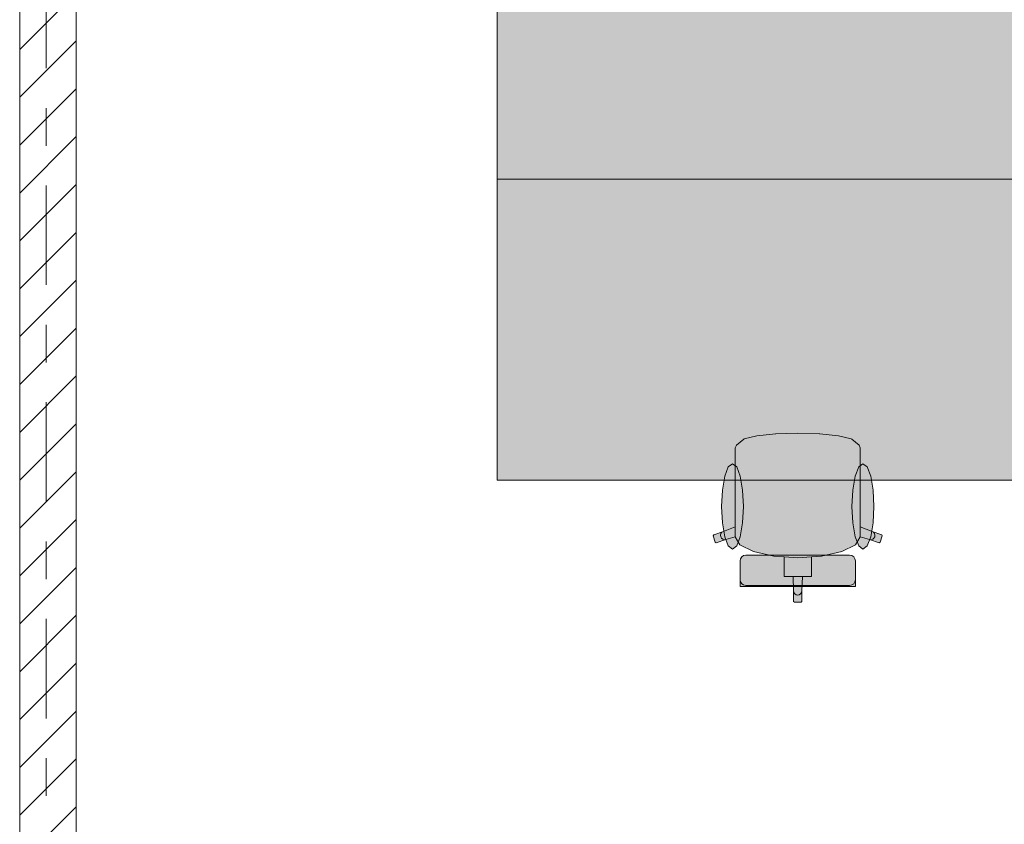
# Model space of a CAD drawing. Header units: metres. Extents: x -3.6 to 84.5, y -11 to 16.8.
# Tile 119 of 161: x 29.3 to 31.9, y 1.2 to 3.4. Entities that reach past the tile are written whole.
import ezdxf

# ---------------------------------------------------------------- set-up
doc = ezdxf.new("R2010")
doc.units = ezdxf.units.M
doc.header["$MEASUREMENT"] = 0
doc.linetypes.add('Strichlinie doppelt', pattern=[0.546806, 0.264583, -0.105833, 0.070556, -0.105833])
doc.linetypes.add('Wipeout_Contour', pattern=[1, 0, -1])
for name, color, linetype in [('451 - Universal.Achsen Raster', 7, 'Continuous'), ('605 - Struktur.Wand Innen', 7, 'Continuous'), ('701 - Einrichtung.Möbel', 7, 'Continuous')]:
    doc.layers.add(name, color=color, linetype=linetype)

msp = doc.modelspace()

# ---------------------------------------------------------------- hatches: boundary and pattern name
at = {"layer": '701 - Einrichtung.Möbel', "linetype": 'Continuous', "lineweight": 0, "true_color": 0x3a3a3a}
for points in [[(30.53, 2.95), (32.13, 2.95), (32.13, 3.75), (30.53, 3.75)], [(30.53, 2.95), (30.53, 2.15), (32.13, 2.15), (32.13, 2.95)], [(31.1636, 2.1849), (31.1636, 2.0254), (31.1321, 2.0134), (31.1064, 2.0047), (31.105, 2.0018), (31.1104, 1.9845), (31.1132, 1.983), (31.1389, 1.9917), (31.1637, 1.9991), (31.1763, 1.9778), (31.2123, 1.9597), (31.2663, 1.9476), (31.2935, 1.9458), (31.2935, 1.9163), (31.2935, 1.8934), (31.3177, 1.8934), (31.319, 1.8554), (31.319, 1.8273), (31.3212, 1.825), (31.33, 1.825), (31.33, 2.275), (31.2719, 2.2731), (31.2711, 2.273), (31.2212, 2.2676), (31.1879, 2.2594), (31.1863, 2.2587), (31.1669, 2.2426), (31.1636, 2.236), (31.1636, 2.2124)], [(31.4964, 2.1849), (31.4964, 2.2124), (31.4964, 2.236), (31.4931, 2.2426), (31.4737, 2.2587), (31.4721, 2.2594), (31.4388, 2.2676), (31.3889, 2.273), (31.3881, 2.2731), (31.33, 2.275), (31.33, 1.825), (31.3388, 1.825), (31.341, 1.8273), (31.341, 1.8554), (31.3423, 1.8934), (31.3665, 1.8934), (31.3665, 1.9163), (31.3665, 1.9458), (31.3937, 1.9476), (31.4477, 1.9597), (31.4837, 1.9778), (31.4963, 1.9991), (31.5211, 1.9917), (31.5468, 1.983), (31.5496, 1.9845), (31.555, 2.0018), (31.5536, 2.0047), (31.5279, 2.0134), (31.4964, 2.0254)], [(31.1273, 2.0798), (31.1295, 2.0363), (31.1359, 1.9994), (31.1453, 1.9748), (31.1565, 1.9661), (31.1677, 1.9748), (31.1772, 1.9994), (31.1835, 2.0363), (31.1857, 2.0798), (31.1835, 2.1233), (31.1772, 2.1601), (31.1677, 2.1848), (31.1565, 2.1934), (31.1453, 2.1848), (31.1359, 2.1601), (31.1295, 2.1233)], [(31.5327, 2.0798), (31.5305, 2.1233), (31.5241, 2.1601), (31.5147, 2.1848), (31.5035, 2.1934), (31.4923, 2.1848), (31.4828, 2.1601), (31.4765, 2.1233), (31.4743, 2.0798), (31.4765, 2.0363), (31.4828, 1.9994), (31.4923, 1.9748), (31.5035, 1.9661), (31.5147, 1.9748), (31.5241, 1.9994), (31.5305, 2.0363)], [(31.192, 1.9501), (31.1861, 1.949), (31.1811, 1.9457), (31.1778, 1.9407), (31.1766, 1.9349), (31.1766, 1.9315), (31.1766, 1.9233), (31.1766, 1.8987), (31.1766, 1.8886), (31.1766, 1.8851), (31.1766, 1.8773), (31.1766, 1.8739), (31.1766, 1.8665), (31.33, 1.8665), (31.33, 1.9501)], [(31.468, 1.9501), (31.33, 1.9501), (31.33, 1.8665), (31.4834, 1.8665), (31.4834, 1.8739), (31.4834, 1.8773), (31.4834, 1.8851), (31.4834, 1.8886), (31.4834, 1.8987), (31.4834, 1.9233), (31.4834, 1.9315), (31.4834, 1.9349), (31.4822, 1.9407), (31.4789, 1.9457), (31.4739, 1.949)]]:
    msp.add_hatch(color=250, dxfattribs=at).paths.add_polyline_path(points)

# ---------------------------------------------------------------- linework, layer by layer
at = {"layer": '701 - Einrichtung.Möbel', "color": 7, "linetype": 'Continuous', "lineweight": 5, "true_color": 0xebebeb}
for p, q in [((31.1863, 2.2587), (31.1669, 2.2426)), ((31.1879, 2.2594), (31.1863, 2.2587)), ((31.2212, 2.2676), (31.1879, 2.2594)), ((31.2711, 2.273), (31.2212, 2.2676)), ((31.2719, 2.2731), (31.2711, 2.273)), ((31.33, 2.275), (31.2719, 2.2731)), ((31.33, 2.275), (31.3881, 2.2731)), ((31.3881, 2.2731), (31.3889, 2.273)), ((31.3889, 2.273), (31.4388, 2.2676)), ((31.4388, 2.2676), (31.4721, 2.2594)), ((31.4721, 2.2594), (31.4737, 2.2587)), ((31.4737, 2.2587), (31.4931, 2.2426)), ((31.1669, 2.2426), (31.1636, 2.236)), ((31.1636, 2.236), (31.1636, 2.2124)), ((31.4931, 2.2426), (31.4964, 2.236)), ((31.4964, 2.236), (31.4964, 2.2124)), ((31.1636, 2.2124), (31.1636, 2.1849)), ((31.4964, 2.2124), (31.4964, 2.1849)), ((31.1636, 2.1849), (31.1636, 2.0254)), ((31.4964, 2.1849), (31.4964, 2.0254)), ((31.1636, 2.0254), (31.1321, 2.0134)), ((31.1636, 1.9992), (31.1636, 2.0254)), ((31.4964, 1.9992), (31.4964, 2.0254)), ((31.4964, 2.0254), (31.5279, 2.0134)), ((31.1064, 2.0047), (31.105, 2.0018)), ((31.105, 2.0018), (31.1104, 1.9845)), ((31.1321, 2.0134), (31.1064, 2.0047)), ((31.1132, 1.983), (31.1389, 1.9917)), ((31.1257, 2.0077), (31.1246, 2.0035)), ((31.1246, 2.0035), (31.1251, 1.999)), ((31.1251, 1.999), (31.1272, 1.9951)), ((31.1284, 2.0112), (31.1257, 2.0077)), ((31.1272, 1.9951), (31.1305, 1.9924)), ((31.1321, 2.0134), (31.1284, 2.0112)), ((31.1305, 1.9924), (31.1346, 1.9912)), ((31.1346, 1.9912), (31.1389, 1.9917)), ((31.1389, 1.9917), (31.1637, 1.9991)), ((31.1636, 1.9992), (31.1637, 1.9991)), ((31.1637, 1.9991), (31.1763, 1.9778)), ((31.4963, 1.9991), (31.4837, 1.9778)), ((31.4964, 1.9992), (31.4963, 1.9991)), ((31.5211, 1.9917), (31.4963, 1.9991)), ((31.5254, 1.9912), (31.5211, 1.9917)), ((31.5468, 1.983), (31.5211, 1.9917)), ((31.5295, 1.9924), (31.5254, 1.9912)), ((31.5279, 2.0134), (31.5316, 2.0112)), ((31.5279, 2.0134), (31.5536, 2.0047)), ((31.5328, 1.9951), (31.5295, 1.9924)), ((31.5316, 2.0112), (31.5343, 2.0077)), ((31.5349, 1.999), (31.5328, 1.9951)), ((31.5343, 2.0077), (31.5354, 2.0035)), ((31.5354, 2.0035), (31.5349, 1.999)), ((31.555, 2.0018), (31.5496, 1.9845)), ((31.5536, 2.0047), (31.555, 2.0018)), ((31.1104, 1.9845), (31.1132, 1.983)), ((31.1763, 1.9778), (31.2123, 1.9597)), ((31.4837, 1.9778), (31.4477, 1.9597)), ((31.5496, 1.9845), (31.5468, 1.983)), ((31.1778, 1.9407), (31.1766, 1.9349)), ((31.1811, 1.9457), (31.1778, 1.9407)), ((31.1861, 1.949), (31.1811, 1.9457)), ((31.192, 1.9501), (31.1861, 1.949)), ((31.33, 1.9501), (31.192, 1.9501)), ((31.2123, 1.9597), (31.2663, 1.9476)), ((31.2663, 1.9476), (31.2935, 1.9458)), ((31.2935, 1.9458), (31.33, 1.9433)), ((31.2935, 1.9458), (31.2935, 1.9163)), ((31.33, 1.9501), (31.468, 1.9501)), ((31.3665, 1.9458), (31.33, 1.9433)), ((31.3937, 1.9476), (31.3665, 1.9458)), ((31.3665, 1.9458), (31.3665, 1.9163)), ((31.4477, 1.9597), (31.3937, 1.9476)), ((31.468, 1.9501), (31.4739, 1.949)), ((31.4739, 1.949), (31.4789, 1.9457)), ((31.4789, 1.9457), (31.4822, 1.9407)), ((31.4822, 1.9407), (31.4834, 1.9349)), ((31.1766, 1.9349), (31.1766, 1.9315)), ((31.1766, 1.9315), (31.1766, 1.9233)), ((31.1766, 1.9233), (31.1766, 1.8987)), ((31.2935, 1.9163), (31.2935, 1.8934)), ((31.3665, 1.9163), (31.3665, 1.8934)), ((31.4834, 1.9349), (31.4834, 1.9315)), ((31.4834, 1.9315), (31.4834, 1.9233)), ((31.4834, 1.9233), (31.4834, 1.8987)), ((31.1766, 1.8987), (31.1766, 1.8886)), ((31.1766, 1.8886), (31.1766, 1.8851)), ((31.2935, 1.8934), (31.3177, 1.8934)), ((31.3177, 1.8934), (31.33, 1.8934)), ((31.3177, 1.8934), (31.319, 1.8554)), ((31.3423, 1.8934), (31.33, 1.8934)), ((31.3423, 1.8934), (31.341, 1.8554)), ((31.3665, 1.8934), (31.3423, 1.8934)), ((31.4834, 1.8987), (31.4834, 1.8886)), ((31.4834, 1.8886), (31.4834, 1.8851)), ((31.1778, 1.8793), (31.1766, 1.8851)), ((31.1766, 1.8851), (31.1766, 1.8773)), ((31.1766, 1.8773), (31.1766, 1.8739)), ((31.1766, 1.8739), (31.1766, 1.8665)), ((31.1766, 1.8665), (31.33, 1.8665)), ((31.1811, 1.8744), (31.1778, 1.8793)), ((31.1861, 1.8711), (31.1811, 1.8744)), ((31.192, 1.8699), (31.1861, 1.8711)), ((31.33, 1.8699), (31.192, 1.8699)), ((31.33, 1.8699), (31.468, 1.8699)), ((31.4834, 1.8665), (31.33, 1.8665)), ((31.468, 1.8699), (31.4739, 1.8711)), ((31.4739, 1.8711), (31.4789, 1.8744)), ((31.4789, 1.8744), (31.4822, 1.8793)), ((31.4822, 1.8793), (31.4834, 1.8851)), ((31.4834, 1.8851), (31.4834, 1.8773)), ((31.4834, 1.8773), (31.4834, 1.8739)), ((31.4834, 1.8739), (31.4834, 1.8665)), ((31.319, 1.8554), (31.3199, 1.851)), ((31.319, 1.8554), (31.319, 1.8273)), ((31.3199, 1.851), (31.3223, 1.8473)), ((31.3223, 1.8473), (31.3258, 1.8449)), ((31.3258, 1.8449), (31.33, 1.844)), ((31.3342, 1.8449), (31.33, 1.844)), ((31.3377, 1.8473), (31.3342, 1.8449)), ((31.3401, 1.851), (31.3377, 1.8473)), ((31.341, 1.8554), (31.3401, 1.851)), ((31.341, 1.8554), (31.341, 1.8273)), ((31.319, 1.8273), (31.3212, 1.825)), ((31.3212, 1.825), (31.33, 1.825)), ((31.3388, 1.825), (31.33, 1.825)), ((31.341, 1.8273), (31.3388, 1.825))]:
    msp.add_line(p, q, dxfattribs=at)
at = {"layer": '701 - Einrichtung.Möbel', "color": 7, "linetype": 'Continuous', "lineweight": 5, "true_color": 0xebebeb, "flags": 128}
for points in [[(30.53, 2.95), (32.13, 2.95), (32.13, 3.75), (30.53, 3.75)], [(30.53, 2.95), (32.13, 2.95), (32.13, 2.15), (30.53, 2.15)], [(31.1273, 2.0798), (31.1295, 2.0363), (31.1359, 1.9994), (31.1453, 1.9748), (31.1565, 1.9661), (31.1677, 1.9748), (31.1772, 1.9994), (31.1835, 2.0363), (31.1857, 2.0798), (31.1835, 2.1233), (31.1772, 2.1601), (31.1677, 2.1848), (31.1565, 2.1934), (31.1453, 2.1848), (31.1359, 2.1601), (31.1295, 2.1233)], [(31.5327, 2.0798), (31.5305, 2.0363), (31.5241, 1.9994), (31.5147, 1.9748), (31.5035, 1.9661), (31.4923, 1.9748), (31.4828, 1.9994), (31.4765, 2.0363), (31.4743, 2.0798), (31.4765, 2.1233), (31.4828, 2.1601), (31.4923, 2.1848), (31.5035, 2.1934), (31.5147, 2.1848), (31.5241, 2.1601), (31.5305, 2.1233)]]:
    msp.add_lwpolyline(points, close=True, dxfattribs=at)

# ---------------------------------------------------------------- wipeouts: each hides what was drawn before it
at = {"color": 254, "linetype": 'Wipeout_Contour', "lineweight": 0, "ltscale": 118.238719}
msp.add_wipeout([(29.41, 5.1), (29.26, 5.1), (29.26, 0.7), (29.41, 0.7)], dxfattribs=at).dxf.layer = '605 - Struktur.Wand Innen'

# ---------------------------------------------------------------- next in the draw order: hatches: boundary and pattern name
at = {"layer": '605 - Struktur.Wand Innen', "linetype": 'Continuous', "lineweight": 0, "true_color": 0x000000}
h = msp.add_hatch(dxfattribs=at)
h.set_pattern_fill('MW_Ziegel_0001', color=18, style=0, pattern_type=2)
h.set_pattern_definition([(45, (0, 0), (-0.0636396, 0.0636396), [])])
h.paths.add_polyline_path([(29.41, 5.1), (29.26, 5.1), (29.26, 0.7), (29.41, 0.7)])

# ---------------------------------------------------------------- next in the draw order: linework, layer by layer
at = {"layer": '451 - Universal.Achsen Raster', "color": 160, "linetype": 'Strichlinie doppelt', "lineweight": 9, "true_color": 0x3232ff}
msp.add_line((29.33, -10.585), (29.33, 16.355), dxfattribs=at)
at = {"layer": '605 - Struktur.Wand Innen', "color": 7, "linetype": 'Continuous', "lineweight": 18, "flags": 128}
for points in [[(29.26, 5.1), (29.26, 0.7)], [(29.41, 0.7), (29.41, 5.1)]]:
    msp.add_lwpolyline(points, dxfattribs=at)

doc.saveas('drawing.dxf')
